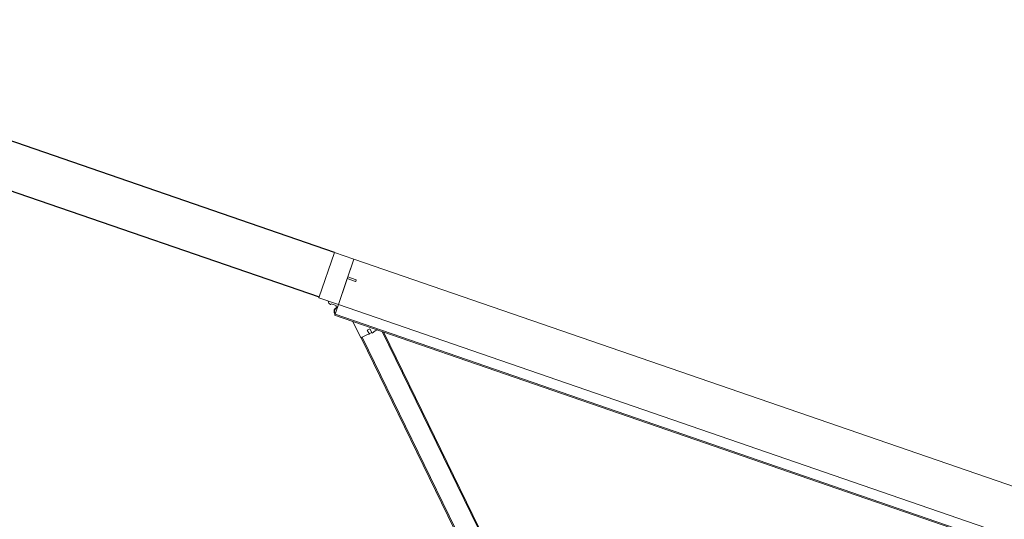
# Model space of a CAD drawing. Header units: millimetres. Extents: x 1512 to 2105, y 794 to 1149.
# Tile 95 of 256: x 1830.92 to 1833.02, y 850.86 to 851.92. Entities that reach past the tile are written whole.
import ezdxf

# ---------------------------------------------------------------- set-up
doc = ezdxf.new("R2010")
doc.units = ezdxf.units.MM
doc.layers.add('A-DOOR', color=31, linetype='Continuous', lineweight=9)
doc.layers.add('A-WALL', color=113, linetype='Continuous', lineweight=9)

# ---------------------------------------------------------------- blocks, each defined once
blk = doc.blocks.new('5-panel_Bi-fold_external_door_10806 - Type 1-235262-دوم')
at = {"layer": 'A-DOOR'}
for p, q in [((-2.331, 0.05), (-2.375, 0.05)), ((-2.375, 0.05), (-2.375, -0.0516)), ((-2.331, -0.0516), (-2.331, 0.05)), ((2.581, 0.05), (-2.331, 0.05)), ((-2.331, 0.0102), (-2.331, 0.05)), ((-2.3125, 0.0102), (-2.331, 0.0102)), ((-2.331, -0.0516), (-2.331, 0.0065)), ((-2.331, 0.0065), (-2.3125, 0.0065)), ((-2.312, 0.007), (-2.312, 0.0097)), ((-2.375, -0.0516), (-2.331, -0.0516)), ((-2.3469, -0.0569), (-2.3461, -0.0569)), ((-2.3469, -0.0569), (-2.3461, -0.0569)), ((-2.3461, -0.0553), (-2.335, -0.0553)), ((-2.3461, -0.0569), (-2.3461, -0.0553)), ((-2.3461, -0.0569), (-2.3461, -0.0553)), ((-2.335, -0.0553), (-2.335, -0.0569)), ((-2.335, -0.0569), (-2.331, -0.0569)), ((-2.3325, -0.0569), (-2.3325, -0.0594)), ((-2.3325, -0.0569), (-2.3325, -0.0594)), ((-2.3325, -0.0569), (-2.3325, -0.0594)), ((-2.3325, -0.0569), (-2.3325, -0.0594)), ((-2.331, -0.0538), (-2.331, -0.0516)), ((2.581, -0.0516), (-2.331, -0.0516)), ((-2.331, -0.0693), (-2.331, -0.0538)), ((-2.331, -0.0737), (-2.331, -0.0693)), ((-2.331, -0.0737), (2.581, -0.0737)), ((-2.331, -0.0743), (-2.331, -0.0737)), ((-2.331, -0.0755), (-2.331, -0.0743)), ((-2.331, -0.0759), (-2.331, -0.0755)), ((-2.331, -0.0759), (2.581, -0.0759)), ((-2.2904, -0.0757), (-2.2627, -0.1034)), ((-2.2551, -0.083), (-2.2509, -0.0788)), ((-2.248, -0.0901), (-2.2551, -0.083)), ((-2.2509, -0.0788), (-2.2435, -0.0861)), ((-2.2435, -0.0861), (-2.2389, -0.0796)), ((-2.2389, -0.0796), (-2.2351, -0.0757)), ((-2.2239, -0.0757), (-1.6432, -0.6565)), ((-2.2211, -0.0757), (-1.6417, -0.655)), ((-2.2627, -0.1034), (-2.2516, -0.0922)), ((-2.262, -0.1027), (-2.2606, -0.1012)), ((-2.262, -0.1027), (-1.6757, -0.689)), ((-2.2606, -0.1012), (-1.6743, -0.6876)), ((-2.2516, -0.0922), (-2.248, -0.0901)), ((-2.2488, -0.0894), (-2.2445, -0.0851))]:
    blk.add_line(p, q, dxfattribs=at)
at = {"layer": 'A-DOOR', "flags": 128}
blk.add_lwpolyline([(-2.3312, -0.0585), (-2.3315, -0.0587), (-2.3317, -0.0588), (-2.332, -0.059), (-2.3323, -0.0592), (-2.3325, -0.0594), (-2.3328, -0.0596), (-2.333, -0.0598), (-2.3332, -0.06), (-2.3335, -0.0603), (-2.3337, -0.0605), (-2.3339, -0.0608), (-2.3341, -0.061), (-2.3342, -0.0613), (-2.3344, -0.0616), (-2.3346, -0.0618), (-2.3347, -0.0621), (-2.3348, -0.0624), (-2.335, -0.0627), (-2.3351, -0.063), (-2.3352, -0.0633), (-2.3352, -0.0636), (-2.3353, -0.0639), (-2.3354, -0.0642), (-2.3354, -0.0646), (-2.3355, -0.0649), (-2.3355, -0.0652), (-2.3355, -0.0655), (-2.3355, -0.0658), (-2.3355, -0.0662), (-2.3355, -0.0665), (-2.3354, -0.0668), (-2.3354, -0.0671), (-2.3353, -0.0674), (-2.3352, -0.0677), (-2.3351, -0.068), (-2.335, -0.0683), (-2.3349, -0.0686), (-2.3348, -0.0689), (-2.3346, -0.0692), (-2.3345, -0.0695), (-2.3343, -0.0698), (-2.3342, -0.07), (-2.334, -0.0703), (-2.3338, -0.0706), (-2.3336, -0.0708), (-2.3334, -0.071), (-2.3331, -0.0713), (-2.3329, -0.0715), (-2.3327, -0.0717), (-2.3324, -0.0719), (-2.3322, -0.0721), (-2.3319, -0.0723), (-2.3316, -0.0725), (-2.3313, -0.0726), (-2.3311, -0.0728)], dxfattribs=at)
blk.add_lwpolyline([(-2.3312, -0.0585), (-2.3315, -0.0587), (-2.3317, -0.0588), (-2.332, -0.059), (-2.3323, -0.0592), (-2.3325, -0.0594), (-2.3328, -0.0596), (-2.333, -0.0598), (-2.3332, -0.06), (-2.3335, -0.0603), (-2.3337, -0.0605), (-2.3339, -0.0608), (-2.3341, -0.061), (-2.3342, -0.0613), (-2.3344, -0.0616), (-2.3346, -0.0618), (-2.3347, -0.0621), (-2.3348, -0.0624), (-2.335, -0.0627), (-2.3351, -0.063), (-2.3352, -0.0633), (-2.3352, -0.0636), (-2.3353, -0.0639), (-2.3354, -0.0642), (-2.3354, -0.0646), (-2.3355, -0.0649), (-2.3355, -0.0652), (-2.3355, -0.0655), (-2.3355, -0.0658), (-2.3355, -0.0662), (-2.3355, -0.0665), (-2.3354, -0.0668), (-2.3354, -0.0671), (-2.3353, -0.0674), (-2.3352, -0.0677), (-2.3351, -0.068), (-2.335, -0.0683), (-2.3349, -0.0686), (-2.3348, -0.0689), (-2.3346, -0.0692), (-2.3345, -0.0695), (-2.3343, -0.0698), (-2.3342, -0.07), (-2.334, -0.0703), (-2.3338, -0.0706), (-2.3336, -0.0708), (-2.3334, -0.071), (-2.3331, -0.0713), (-2.3329, -0.0715), (-2.3327, -0.0717), (-2.3324, -0.0719), (-2.3322, -0.0721), (-2.3319, -0.0723), (-2.3316, -0.0725), (-2.3313, -0.0726), (-2.3311, -0.0728)], dxfattribs=at)
blk.add_lwpolyline([(-2.3312, -0.0585), (-2.3315, -0.0587), (-2.3317, -0.0588), (-2.332, -0.059), (-2.3323, -0.0592), (-2.3325, -0.0594), (-2.3328, -0.0596), (-2.333, -0.0598), (-2.3332, -0.06), (-2.3335, -0.0603), (-2.3337, -0.0605), (-2.3339, -0.0608), (-2.3341, -0.061), (-2.3342, -0.0613), (-2.3344, -0.0616), (-2.3346, -0.0618), (-2.3347, -0.0621), (-2.3348, -0.0624), (-2.335, -0.0627), (-2.3351, -0.063), (-2.3352, -0.0633), (-2.3352, -0.0636), (-2.3353, -0.0639), (-2.3354, -0.0642), (-2.3354, -0.0646), (-2.3355, -0.0649), (-2.3355, -0.0652), (-2.3355, -0.0655), (-2.3355, -0.0658), (-2.3355, -0.0662), (-2.3355, -0.0665), (-2.3354, -0.0668), (-2.3354, -0.0671), (-2.3353, -0.0674), (-2.3352, -0.0677), (-2.3351, -0.068), (-2.335, -0.0683), (-2.3349, -0.0686), (-2.3348, -0.0689), (-2.3346, -0.0692), (-2.3345, -0.0695), (-2.3343, -0.0698), (-2.3342, -0.07), (-2.334, -0.0703), (-2.3338, -0.0706), (-2.3336, -0.0708), (-2.3334, -0.071), (-2.3331, -0.0713), (-2.3329, -0.0715), (-2.3327, -0.0717), (-2.3324, -0.0719), (-2.3322, -0.0721), (-2.3319, -0.0723), (-2.3316, -0.0725), (-2.3313, -0.0726), (-2.3311, -0.0728)], dxfattribs=at)
blk.add_lwpolyline([(-2.3312, -0.0585), (-2.3315, -0.0587), (-2.3317, -0.0588), (-2.332, -0.059), (-2.3323, -0.0592), (-2.3325, -0.0594), (-2.3328, -0.0596), (-2.333, -0.0598), (-2.3332, -0.06), (-2.3335, -0.0603), (-2.3337, -0.0605), (-2.3339, -0.0608), (-2.3341, -0.061), (-2.3342, -0.0613), (-2.3344, -0.0616), (-2.3346, -0.0618), (-2.3347, -0.0621), (-2.3348, -0.0624), (-2.335, -0.0627), (-2.3351, -0.063), (-2.3352, -0.0633), (-2.3352, -0.0636), (-2.3353, -0.0639), (-2.3354, -0.0642), (-2.3354, -0.0646), (-2.3355, -0.0649), (-2.3355, -0.0652), (-2.3355, -0.0655), (-2.3355, -0.0658), (-2.3355, -0.0662), (-2.3355, -0.0665), (-2.3354, -0.0668), (-2.3354, -0.0671), (-2.3353, -0.0674), (-2.3352, -0.0677), (-2.3351, -0.068), (-2.335, -0.0683), (-2.3349, -0.0686), (-2.3348, -0.0689), (-2.3346, -0.0692), (-2.3345, -0.0695), (-2.3343, -0.0698), (-2.3342, -0.07), (-2.334, -0.0703), (-2.3338, -0.0706), (-2.3336, -0.0708), (-2.3334, -0.071), (-2.3331, -0.0713), (-2.3329, -0.0715), (-2.3327, -0.0717), (-2.3324, -0.0719), (-2.3322, -0.0721), (-2.3319, -0.0723), (-2.3316, -0.0725), (-2.3313, -0.0726), (-2.3311, -0.0728)], dxfattribs=at)
blk.add_lwpolyline([(-2.3312, -0.0585), (-2.3315, -0.0587), (-2.3317, -0.0588), (-2.332, -0.059), (-2.3323, -0.0592), (-2.3325, -0.0594), (-2.3328, -0.0596), (-2.333, -0.0598), (-2.3332, -0.06), (-2.3335, -0.0603), (-2.3337, -0.0605), (-2.3339, -0.0608), (-2.3341, -0.061), (-2.3342, -0.0613), (-2.3344, -0.0616), (-2.3346, -0.0618), (-2.3347, -0.0621), (-2.3348, -0.0624), (-2.335, -0.0627), (-2.3351, -0.063), (-2.3352, -0.0633), (-2.3352, -0.0636), (-2.3353, -0.0639), (-2.3354, -0.0642), (-2.3354, -0.0646), (-2.3355, -0.0649), (-2.3355, -0.0652), (-2.3355, -0.0655), (-2.3355, -0.0658), (-2.3355, -0.0662), (-2.3355, -0.0665), (-2.3354, -0.0668), (-2.3354, -0.0671), (-2.3353, -0.0674), (-2.3352, -0.0677), (-2.3351, -0.068), (-2.335, -0.0683), (-2.3349, -0.0686), (-2.3348, -0.0689), (-2.3346, -0.0692), (-2.3345, -0.0695), (-2.3343, -0.0698), (-2.3342, -0.07), (-2.334, -0.0703), (-2.3338, -0.0706), (-2.3336, -0.0708), (-2.3334, -0.071), (-2.3331, -0.0713), (-2.3329, -0.0715), (-2.3327, -0.0717), (-2.3324, -0.0719), (-2.3322, -0.0721), (-2.3319, -0.0723), (-2.3316, -0.0725), (-2.3313, -0.0726), (-2.3311, -0.0728)], dxfattribs=at)
blk.add_lwpolyline([(-2.3312, -0.0585), (-2.3315, -0.0587), (-2.3317, -0.0588), (-2.332, -0.059), (-2.3323, -0.0592), (-2.3325, -0.0594), (-2.3328, -0.0596), (-2.333, -0.0598), (-2.3332, -0.06), (-2.3335, -0.0603), (-2.3337, -0.0605), (-2.3339, -0.0608), (-2.3341, -0.061), (-2.3342, -0.0613), (-2.3344, -0.0616), (-2.3346, -0.0618), (-2.3347, -0.0621), (-2.3348, -0.0624), (-2.335, -0.0627), (-2.3351, -0.063), (-2.3352, -0.0633), (-2.3352, -0.0636), (-2.3353, -0.0639), (-2.3354, -0.0642), (-2.3354, -0.0646), (-2.3355, -0.0649), (-2.3355, -0.0652), (-2.3355, -0.0655), (-2.3355, -0.0658), (-2.3355, -0.0662), (-2.3355, -0.0665), (-2.3354, -0.0668), (-2.3354, -0.0671), (-2.3353, -0.0674), (-2.3352, -0.0677), (-2.3351, -0.068), (-2.335, -0.0683), (-2.3349, -0.0686), (-2.3348, -0.0689), (-2.3346, -0.0692), (-2.3345, -0.0695), (-2.3343, -0.0698), (-2.3342, -0.07), (-2.334, -0.0703), (-2.3338, -0.0706), (-2.3336, -0.0708), (-2.3334, -0.071), (-2.3331, -0.0713), (-2.3329, -0.0715), (-2.3327, -0.0717), (-2.3324, -0.0719), (-2.3322, -0.0721), (-2.3319, -0.0723), (-2.3316, -0.0725), (-2.3313, -0.0726), (-2.3311, -0.0728)], dxfattribs=at)
blk.add_lwpolyline([(-2.3312, -0.0585), (-2.3315, -0.0587), (-2.3317, -0.0588), (-2.332, -0.059), (-2.3323, -0.0592), (-2.3325, -0.0594), (-2.3328, -0.0596), (-2.333, -0.0598), (-2.3332, -0.06), (-2.3335, -0.0603), (-2.3337, -0.0605), (-2.3339, -0.0608), (-2.3341, -0.061), (-2.3342, -0.0613), (-2.3344, -0.0616), (-2.3346, -0.0618), (-2.3347, -0.0621), (-2.3348, -0.0624), (-2.335, -0.0627), (-2.3351, -0.063), (-2.3352, -0.0633), (-2.3352, -0.0636), (-2.3353, -0.0639), (-2.3354, -0.0642), (-2.3354, -0.0646), (-2.3355, -0.0649), (-2.3355, -0.0652), (-2.3355, -0.0655), (-2.3355, -0.0658), (-2.3355, -0.0662), (-2.3355, -0.0665), (-2.3354, -0.0668), (-2.3354, -0.0671), (-2.3353, -0.0674), (-2.3352, -0.0677), (-2.3351, -0.068), (-2.335, -0.0683), (-2.3349, -0.0686), (-2.3348, -0.0689), (-2.3346, -0.0692), (-2.3345, -0.0695), (-2.3343, -0.0698), (-2.3342, -0.07), (-2.334, -0.0703), (-2.3338, -0.0706), (-2.3336, -0.0708), (-2.3334, -0.071), (-2.3331, -0.0713), (-2.3329, -0.0715), (-2.3327, -0.0717), (-2.3324, -0.0719), (-2.3322, -0.0721), (-2.3319, -0.0723), (-2.3316, -0.0725), (-2.3313, -0.0726), (-2.3311, -0.0728)], dxfattribs=at)
blk.add_lwpolyline([(-2.3312, -0.0585), (-2.3315, -0.0587), (-2.3317, -0.0588), (-2.332, -0.059), (-2.3323, -0.0592), (-2.3325, -0.0594), (-2.3328, -0.0596), (-2.333, -0.0598), (-2.3332, -0.06), (-2.3335, -0.0603), (-2.3337, -0.0605), (-2.3339, -0.0608), (-2.3341, -0.061), (-2.3342, -0.0613), (-2.3344, -0.0616), (-2.3346, -0.0618), (-2.3347, -0.0621), (-2.3348, -0.0624), (-2.335, -0.0627), (-2.3351, -0.063), (-2.3352, -0.0633), (-2.3352, -0.0636), (-2.3353, -0.0639), (-2.3354, -0.0642), (-2.3354, -0.0646), (-2.3355, -0.0649), (-2.3355, -0.0652), (-2.3355, -0.0655), (-2.3355, -0.0658), (-2.3355, -0.0662), (-2.3355, -0.0665), (-2.3354, -0.0668), (-2.3354, -0.0671), (-2.3353, -0.0674), (-2.3352, -0.0677), (-2.3351, -0.068), (-2.335, -0.0683), (-2.3349, -0.0686), (-2.3348, -0.0689), (-2.3346, -0.0692), (-2.3345, -0.0695), (-2.3343, -0.0698), (-2.3342, -0.07), (-2.334, -0.0703), (-2.3338, -0.0706), (-2.3336, -0.0708), (-2.3334, -0.071), (-2.3331, -0.0713), (-2.3329, -0.0715), (-2.3327, -0.0717), (-2.3324, -0.0719), (-2.3322, -0.0721), (-2.3319, -0.0723), (-2.3316, -0.0725), (-2.3313, -0.0726), (-2.3311, -0.0728)], dxfattribs=at)
at = {"layer": 'A-DOOR'}
for centre, radius, start, end in [((-2.3125, 0.0097), 0.0005, 360, 90), ((-2.3125, 0.007), 0.0005, 270, 360), ((-2.353, -0.0521), 0.0005, 90, 200.2522), ((-2.353, -0.0521), 0.0005, 90, 200.2522), ((-2.3469, -0.0499), 0.007, 200.2522, 270), ((-2.3469, -0.0499), 0.007, 200.2522, 270), ((-2.3275, -0.0656), 0.007, 124.641, 237.4276), ((-2.3275, -0.0656), 0.008, 115.9548, 128.6822), ((-2.3275, -0.0656), 0.008, 115.9548, 128.6822), ((-2.3275, -0.0656), 0.008, 115.9548, 128.6822), ((-2.3275, -0.0656), 0.008, 115.9548, 128.6822)]:
    blk.add_arc(centre, radius, start, end, dxfattribs=at)

msp = doc.modelspace()

# ---------------------------------------------------------------- linework, layer by layer
at = {"layer": 'A-WALL', "color": 1, "lineweight": 25}
msp.add_line((1831.5915, 851.4251), (1811.9973, 858.1812), dxfattribs=at)
at = {"layer": 'A-WALL', "lineweight": 25}
msp.add_line((1829.949, 851.8856), (1831.5589, 851.3305), dxfattribs=at)

# ---------------------------------------------------------------- block references
at = {"layer": 'A-DOOR', "rotation": 340.9757696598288}
msp.add_blockref('5-panel_Bi-fold_external_door_10806 - Type 1-235262-دوم', (1833.8205, 850.6036), dxfattribs=at)

doc.saveas('drawing.dxf')
